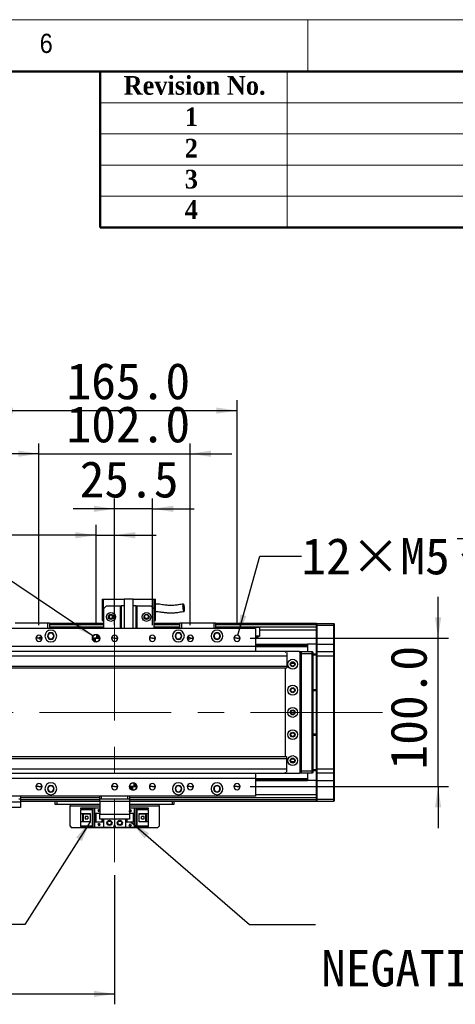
# Model space of a CAD drawing. Header units: millimetres. Extents: x 35 to 2924, y 35 to 2044.
# Tile 7 of 8: x 1976 to 2269, y 1380 to 2044. Entities that reach past the tile are written whole.
import ezdxf

# ---------------------------------------------------------------- set-up
doc = ezdxf.new("R2010")
doc.units = ezdxf.units.MM
doc.header["$LTSCALE"] = 7
doc.linetypes.add('CENTERX2', pattern=[20.32, 12.7, -2.54, 2.54, -2.54])
doc.layers.add('DIMNS', color=7, linetype='Continuous')
doc.styles.add('SLDTEXTSTYLE1', font='txt')
doc.styles.add('SLDTEXTSTYLE10', font='txt')
doc.styles.add('SLDTEXTSTYLE3', font='Gothic.ttf', dxfattribs={"width": 0.913})
doc.styles.add('SLDTEXTSTYLE4', font='timesbd.ttf', dxfattribs={"width": 0.933})
doc.styles.add('SLDTEXTSTYLE9', font='txt', dxfattribs={"bigfont": 'bigfont'})
doc.dimstyles.new('SLDDIMSTYLE0', dxfattribs={"dimtxt": 24.5, "dimasz": 14, "dimexe": 0, "dimexo": 0.0625, "dimgap": 6.125, "dimtad": 2, "dimdec": 1, "dimrnd": 1e-09, "dimzin": 4, "dimdsep": 46, "dimtxsty": 'SLDTEXTSTYLE1', "dimsah": 1, "dimcen": 0.09, "dimadec": 0, "dimazin": 1, "dimtfac": 1, "dimtdec": 1, "dimtofl": 0, "dimtmove": 0, "dimatfit": 3, "dimfxl": 0, "dimfrac": 2, "dimtolj": 1, "dimtzin": 12, "dimarcsym": 0})
doc.dimstyles.new('SLDDIMSTYLE1', dxfattribs={"dimtxt": 24.5, "dimasz": 14, "dimexe": 0, "dimexo": 0.0625, "dimgap": 6.125, "dimtad": 2, "dimdec": 1, "dimrnd": 1e-09, "dimzin": 4, "dimdsep": 46, "dimtxsty": 'SLDTEXTSTYLE1', "dimsah": 1, "dimcen": 0.09, "dimadec": 0, "dimazin": 1, "dimtfac": 1, "dimtdec": 1, "dimtmove": 0, "dimatfit": 0, "dimfxl": 0, "dimfrac": 2, "dimtolj": 1, "dimtzin": 12, "dimarcsym": 0})
doc.dimstyles.new('SLDDIMSTYLE2', dxfattribs={"dimtxt": 0.18, "dimasz": 14, "dimexe": 0, "dimexo": 0.0625, "dimgap": 0, "dimtad": 0, "dimtih": 1, "dimtoh": 1, "dimdec": 0, "dimrnd": 1e-09, "dimzin": 0, "dimdsep": 46, "dimtxsty": 'Standard', "dimsah": 1, "dimcen": 0.09, "dimadec": 0, "dimazin": 0, "dimtfac": 14, "dimtdec": 0, "dimtofl": 0, "dimtmove": 0, "dimatfit": 3, "dimfxl": 0, "dimfrac": 2, "dimtolj": 1, "dimtzin": 0, "dimarcsym": 0})
doc.dimstyles.new('SLDDIMSTYLE3', dxfattribs={"dimtxt": 24.5, "dimasz": 14, "dimexe": 0, "dimexo": 0.0625, "dimgap": 6.125, "dimtad": 2, "dimdec": 1, "dimrnd": 1e-09, "dimzin": 12, "dimdsep": 46, "dimtxsty": 'SLDTEXTSTYLE1', "dimsah": 1, "dimcen": 0.09, "dimadec": 0, "dimazin": 3, "dimtfac": 1, "dimtdec": 1, "dimtmove": 0, "dimatfit": 0, "dimfxl": 0, "dimfrac": 2, "dimtolj": 1, "dimtzin": 12, "dimarcsym": 0})
doc.dimstyles.new('SLDDIMSTYLE7', dxfattribs={"dimtxt": 24.5, "dimasz": 14, "dimexe": 0, "dimexo": 0.0625, "dimgap": 6.125, "dimtad": 0, "dimtih": 1, "dimtoh": 1, "dimdec": 1, "dimrnd": 1e-09, "dimzin": 4, "dimdsep": 46, "dimtxsty": 'SLDTEXTSTYLE1', "dimsah": 1, "dimcen": 0, "dimadec": 0, "dimazin": 1, "dimtfac": 1, "dimtdec": 1, "dimtofl": 0, "dimtmove": 0, "dimatfit": 3, "dimfxl": 0, "dimfrac": 2, "dimtolj": 1, "dimtzin": 12, "dimarcsym": 0})
doc.dimstyles.new('SLDDIMSTYLE8', dxfattribs={"dimtxt": 24.5, "dimasz": 14, "dimexe": 0, "dimexo": 0.0625, "dimgap": 6.125, "dimtad": 0, "dimtih": 1, "dimtoh": 1, "dimdec": 1, "dimrnd": 1e-09, "dimzin": 12, "dimdsep": 46, "dimtxsty": 'SLDTEXTSTYLE1', "dimsah": 1, "dimcen": 0, "dimadec": 0, "dimazin": 3, "dimtfac": 1, "dimtdec": 1, "dimtofl": 0, "dimtmove": 0, "dimatfit": 3, "dimfxl": 0, "dimfrac": 2, "dimtolj": 1, "dimtzin": 12, "dimarcsym": 0})

# ---------------------------------------------------------------- blocks, each defined once
blk = doc.blocks.new('_D_20')
at = {"layer": 'DIMNS'}
for p, q in [((1988.69, 1635.87), (1988.69, 1758.38)), ((2090.69, 1635.87), (2090.69, 1758.38)), ((1988.69, 1751.38), (1960.69, 1751.38)), ((1988.69, 1751.38), (2090.69, 1751.38)), ((2090.69, 1751.38), (2118.69, 1751.38))]:
    blk.add_line(p, q, dxfattribs=at)
for points in [[(1988.69, 1751.38), (1974.69, 1753.48), (1974.69, 1749.28)], [(2090.69, 1751.38), (2104.69, 1749.28), (2104.69, 1753.48)]]:
    blk.add_solid(points, dxfattribs=at)
at = {"layer": 'DIMNS', "insert": (2007.27, 1783.53), "char_height": 24.5, "attachment_point": 1, "style": 'SLDTEXTSTYLE1'}
blk.add_mtext('102.0', dxfattribs=at)
blk = doc.blocks.new('_D_21')
at = {"layer": 'DIMNS'}
for p, q in [((1957.19, 1635.87), (1957.19, 1787.46)), ((2122.19, 1635.87), (2122.19, 1787.46)), ((1957.19, 1780.46), (2122.19, 1780.46))]:
    blk.add_line(p, q, dxfattribs=at)
for points in [[(1957.19, 1780.46), (1971.19, 1778.36), (1971.19, 1782.56)], [(2122.19, 1780.46), (2108.19, 1782.56), (2108.19, 1778.36)]]:
    blk.add_solid(points, dxfattribs=at)
at = {"layer": 'DIMNS', "insert": (2007.27, 1812.6), "char_height": 24.5, "attachment_point": 1, "style": 'SLDTEXTSTYLE1'}
blk.add_mtext('165.0', dxfattribs=at)
blk = doc.blocks.new('_D_22')
at = {"layer": 'DIMNS'}
for p, q in [((2039.69, 1635.87), (2039.69, 1721.22)), ((2065.19, 1635.87), (2065.19, 1721.22)), ((2039.69, 1714.22), (2011.69, 1714.22)), ((2065.19, 1714.22), (2039.69, 1714.22)), ((2065.19, 1714.22), (2093.19, 1714.22))]:
    blk.add_line(p, q, dxfattribs=at)
for points in [[(2039.69, 1714.22), (2025.69, 1716.32), (2025.69, 1712.12)], [(2065.19, 1714.22), (2079.19, 1712.12), (2079.19, 1716.32)]]:
    blk.add_solid(points, dxfattribs=at)
at = {"layer": 'DIMNS', "insert": (2016.12, 1746.37), "char_height": 24.5, "attachment_point": 1, "style": 'SLDTEXTSTYLE1'}
blk.add_mtext('25.5', dxfattribs=at)
blk = doc.blocks.new('_D_23')
at = {"layer": 'DIMNS'}
for p, q in [((2257.69, 1626.98), (2257.69, 1654.98)), ((2131.08, 1626.98), (2264.69, 1626.98)), ((2257.69, 1526.98), (2257.69, 1626.98)), ((2131.08, 1526.98), (2264.69, 1526.98)), ((2257.69, 1526.98), (2257.69, 1498.98))]:
    blk.add_line(p, q, dxfattribs=at)
for points in [[(2257.69, 1626.98), (2259.79, 1640.98), (2255.59, 1640.98)], [(2257.69, 1526.98), (2255.59, 1512.98), (2259.79, 1512.98)]]:
    blk.add_solid(points, dxfattribs=at)
at = {"layer": 'DIMNS', "insert": (2225.54, 1538.47), "char_height": 24.5, "attachment_point": 1, "rotation": 90, "style": 'SLDTEXTSTYLE1'}
blk.add_mtext('100.0', dxfattribs=at)
blk = doc.blocks.new('SW_SYMBOL_HOLE_DEPTH')
at = {"layer": 'DIMNS', "color": 0}
for p, q in [((0, 6125), (5600, 6125)), ((2800, 6125), (2800, 525)), ((700, 3885), (2800, 525)), ((4900, 3885), (2800, 525))]:
    blk.add_line(p, q, dxfattribs=at)
blk = doc.blocks.new('_D_24')
at = {"layer": 'DIMNS'}
for p, q in [((1935.35, 1688.84), (1907.35, 1688.84)), ((2025.12, 1628.38), (1935.35, 1688.84))]:
    blk.add_line(p, q, dxfattribs=at)
blk.add_solid([(2025.12, 1628.38), (2014.68, 1637.94), (2012.33, 1634.46)], dxfattribs=at)
at = {"layer": 'DIMNS', "xscale": 0.004592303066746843, "yscale": 0.004592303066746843, "zscale": 0.004592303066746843}
blk.add_blockref('SW_SYMBOL_HOLE_DEPTH', (1828.81, 1672.52), dxfattribs=at)
at = {"layer": 'DIMNS', "char_height": 24.5, "attachment_point": 1, "style": 'SLDTEXTSTYLE1'}
for s, insert in [('2×', (1667.17, 1701.08)), ('%%c', (1707.25, 1700.84)), ('5.0', (1745.1, 1701.08)), ('H7', (1787.77, 1701.08)), ('7.0', (1864.67, 1701.08))]:
    blk.add_mtext(s, dxfattribs=dict(at, insert=insert))
blk = doc.blocks.new('_D_25')
at = {"layer": 'DIMNS'}
for p, q in [((2122.75, 1629.01), (2137.59, 1682.21)), ((2137.59, 1682.21), (2165.59, 1682.21))]:
    blk.add_line(p, q, dxfattribs=at)
blk.add_solid([(2122.75, 1629.01), (2128.54, 1641.93), (2124.49, 1643.06)], dxfattribs=at)
at = {"layer": 'DIMNS', "xscale": 0.004592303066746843, "yscale": 0.004592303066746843, "zscale": 0.004592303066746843}
blk.add_blockref('SW_SYMBOL_HOLE_DEPTH', (2270.57, 1665.99), dxfattribs=at)
at = {"layer": 'DIMNS', "char_height": 24.5, "attachment_point": 1, "style": 'SLDTEXTSTYLE1'}
for s, insert in [('12×M5', (2165.59, 1694.55)), ('10.0', (2306.43, 1694.55))]:
    blk.add_mtext(s, dxfattribs=dict(at, insert=insert))
blk = doc.blocks.new('_D_30')
at = {"layer": 'DIMNS'}
for p, q in [((2027.19, 1635.87), (2027.19, 1703.41)), ((2039.69, 1635.87), (2039.69, 1703.41)), ((2027.19, 1696.41), (1890.76, 1696.41)), ((2027.19, 1696.41), (2039.69, 1696.41)), ((2039.69, 1696.41), (2067.69, 1696.41))]:
    blk.add_line(p, q, dxfattribs=at)
for points in [[(2027.19, 1696.41), (2013.19, 1698.51), (2013.19, 1694.31)], [(2039.69, 1696.41), (2053.69, 1694.31), (2053.69, 1698.51)]]:
    blk.add_solid(points, dxfattribs=at)
at = {"layer": 'DIMNS', "insert": (1890.76, 1728.56), "char_height": 24.5, "attachment_point": 1, "style": 'SLDTEXTSTYLE1'}
blk.add_mtext('12.5', dxfattribs=at)
blk = doc.blocks.new('_D_34')
at = {"layer": 'DIMNS'}
for p, q in [((539.69, 1467.14), (539.69, 1380.18)), ((2039.69, 1467.14), (2039.69, 1380.18)), ((539.69, 1387.18), (2039.69, 1387.18))]:
    blk.add_line(p, q, dxfattribs=at)
for points in [[(539.69, 1387.18), (553.69, 1385.08), (553.69, 1389.28)], [(2039.69, 1387.18), (2025.69, 1389.28), (2025.69, 1385.08)]]:
    blk.add_solid(points, dxfattribs=at)
at = {"layer": 'DIMNS', "insert": (1247.02, 1419.33), "char_height": 24.5, "attachment_point": 1, "style": 'SLDTEXTSTYLE1'}
blk.add_mtext('1500.0', dxfattribs=at)
blk = doc.blocks.new('SW_NOTE_7')
at = {"layer": 'DIMNS', "color": 0, "char_height": 24.5, "attachment_point": 1}
for s, insert, style in [('{\\fMicrosoft YaHei|b0|i0|c134|p34;    光电负限位}', (69.91, 14.25), 'SLDTEXTSTYLE9'), ('NEGATIVE LIMIT SWITCH', (3.87, -17.25), 'SLDTEXTSTYLE10')]:
    blk.add_mtext(s, dxfattribs=dict(at, insert=insert, style=style))
blk = doc.blocks.new('SW_DOWELSYMBOL_3')
at = {"linetype": 'Continuous', "lineweight": 18}
h = blk.add_hatch(color=0, dxfattribs=at)
edge = h.paths.add_edge_path(flags=0)
edge.add_arc((0, 0), 2.5, 180, 270)
edge.add_line((0, -2.5), (0, 0))
edge.add_line((0, 0), (-2.5, 0))
h = blk.add_hatch(color=0, dxfattribs=at)
edge = h.paths.add_edge_path(flags=0)
edge.add_arc((0, 0), 2.5, 0, 90)
edge.add_line((0, 2.5), (0, 0))
edge.add_line((0, 0), (2.5, 0))
at = {"layer": 'DIMNS', "color": 0}
blk.add_circle((0, 0), 2.5, dxfattribs=at)
blk = doc.blocks.new('SW_DOWELSYMBOL_4')
at = {"linetype": 'Continuous', "lineweight": 18}
h = blk.add_hatch(color=0, dxfattribs=at)
edge = h.paths.add_edge_path(flags=0)
edge.add_arc((0, 0), 2.5, 180, 270)
edge.add_line((0, -2.5), (0, 0))
edge.add_line((0, 0), (-2.5, 0))
h = blk.add_hatch(color=0, dxfattribs=at)
edge = h.paths.add_edge_path(flags=0)
edge.add_arc((0, 0), 2.5, 0, 90)
edge.add_line((0, 2.5), (0, 0))
edge.add_line((0, 0), (2.5, 0))
at = {"layer": 'DIMNS', "color": 0}
blk.add_circle((0, 0), 2.5, dxfattribs=at)

msp = doc.modelspace()

# ---------------------------------------------------------------- linework, layer by layer
at = {"color": 7, "linetype": 'Continuous', "lineweight": 18}
for p, q in [((2905, 2044), (35, 2044)), ((2170, 2044), (2170, 2009)), ((70, 2009), (2870, 2009)), ((2156, 2009), (2156, 1904)), ((2030, 1988), (2870, 1988)), ((2030, 1967), (2870, 1967)), ((2030, 1946), (2870, 1946)), ((2030, 1925), (2870, 1925))]:
    msp.add_line(p, q, dxfattribs=at)
at = {"color": 7, "linetype": 'Continuous', "lineweight": 50}
for p, q in [((2870, 2009), (70, 2009)), ((2030, 2009), (2030, 1904)), ((2870, 1904), (2030, 1904))]:
    msp.add_line(p, q, dxfattribs=at)
at = {"color": 7, "linetype": 'Continuous', "lineweight": 25}
for p, q in [((2031.19, 1653.28), (2032.19, 1653.28)), ((2031.19, 1653.28), (2031.19, 1638.88)), ((2032.19, 1646.88), (2032.19, 1653.28)), ((2032.19, 1653.28), (2046.19, 1653.28)), ((2046.19, 1653.48), (2046.19, 1633.48)), ((2046.19, 1653.48), (2052.19, 1653.48)), ((2052.19, 1633.48), (2052.19, 1653.48)), ((2052.19, 1653.28), (2066.19, 1653.28)), ((2066.19, 1653.28), (2067.19, 1653.28)), ((2066.19, 1653.28), (2066.19, 1646.88)), ((2067.19, 1638.88), (2067.19, 1653.28)), ((2034.19, 1648.88), (2032.19, 1646.88)), ((2032.19, 1646.88), (2032.19, 1633.48)), ((2034.19, 1648.88), (2043.69, 1648.88)), ((2043.69, 1633.48), (2043.69, 1648.88)), ((2043.69, 1648.88), (2044.19, 1648.88)), ((2044.19, 1648.88), (2044.19, 1633.48)), ((2046.19, 1648.88), (2044.19, 1648.88)), ((2054.19, 1648.88), (2052.19, 1648.88)), ((2054.19, 1633.48), (2054.19, 1648.88)), ((2054.19, 1648.88), (2054.69, 1648.88)), ((2054.69, 1648.88), (2064.19, 1648.88)), ((2054.69, 1648.88), (2054.69, 1633.48)), ((2066.19, 1646.88), (2064.19, 1648.88)), ((2066.19, 1646.88), (2066.19, 1633.48)), ((2134.69, 1633.48), (1944.69, 1633.48)), ((1994.69, 1637.18), (1972.69, 1637.18)), ((1972.81, 1637.48), (1994.57, 1637.48)), ((1994.69, 1637.18), (1994.57, 1637.48)), ((1994.57, 1637.48), (1995.39, 1637.48)), ((1994.69, 1633.48), (1994.69, 1637.18)), ((1995.69, 1637.18), (1994.69, 1637.18)), ((1995.39, 1637.48), (1995.69, 1637.18)), ((1995.69, 1637.18), (1995.69, 1633.48)), ((2032.19, 1636.98), (1995.69, 1636.98)), ((1995.69, 1636.78), (2032.19, 1636.78)), ((1995.69, 1636.58), (2032.19, 1636.58)), ((1995.69, 1636.48), (2032.19, 1636.48)), ((2032.19, 1634.49), (1995.69, 1634.49)), ((2031.19, 1638.88), (2032.19, 1638.88)), ((2066.19, 1638.88), (2067.19, 1638.88)), ((2083.69, 1636.98), (2066.19, 1636.98)), ((2066.19, 1636.78), (2083.69, 1636.78)), ((2066.19, 1636.58), (2083.69, 1636.58)), ((2066.19, 1636.48), (2083.69, 1636.48)), ((2083.69, 1634.49), (2066.19, 1634.49)), ((2083.69, 1637.18), (2083.99, 1637.48)), ((2083.69, 1633.48), (2083.69, 1637.18)), ((2084.69, 1637.18), (2083.69, 1637.18)), ((2083.99, 1637.48), (2084.81, 1637.48)), ((2084.69, 1637.18), (2084.81, 1637.48)), ((2084.69, 1637.18), (2084.69, 1633.48)), ((2106.69, 1637.18), (2084.69, 1637.18)), ((2084.81, 1637.48), (2106.57, 1637.48)), ((2106.69, 1637.18), (2106.57, 1637.48)), ((2106.57, 1637.48), (2107.39, 1637.48)), ((2106.69, 1633.48), (2106.69, 1637.18)), ((2107.69, 1637.18), (2106.69, 1637.18)), ((2107.39, 1637.48), (2107.69, 1637.18)), ((2107.69, 1637.18), (2107.69, 1633.48)), ((2175.69, 1636.98), (2107.69, 1636.98)), ((2107.69, 1636.78), (2114.69, 1636.78)), ((2107.69, 1636.58), (2114.69, 1636.58)), ((2107.69, 1636.48), (2175.69, 1636.48)), ((2175.69, 1634.49), (2107.69, 1634.49)), ((2114.69, 1636.78), (2114.69, 1636.58)), ((2114.69, 1636.48), (2114.69, 1636.58)), ((2134.69, 1633.48), (2134.69, 1621.48)), ((2175.69, 1636.68), (2175.99, 1636.98)), ((2175.69, 1636.98), (2175.69, 1636.68)), ((2175.69, 1635.48), (2175.69, 1636.68)), ((2175.69, 1635.48), (2175.99, 1635.48)), ((2175.69, 1622.98), (2175.69, 1635.48)), ((2175.99, 1636.98), (2175.99, 1635.48)), ((2175.99, 1636.98), (2187.39, 1636.98)), ((2175.99, 1635.48), (2175.99, 1622.98)), ((2187.39, 1635.48), (2175.99, 1635.48)), ((2187.39, 1635.48), (2187.39, 1636.98)), ((2187.39, 1636.98), (2187.69, 1636.68)), ((2187.39, 1622.98), (2187.39, 1635.48)), ((2187.39, 1635.48), (2187.69, 1635.48)), ((2187.69, 1636.68), (2187.69, 1635.48)), ((2187.69, 1635.48), (2187.69, 1622.98)), ((1988.69, 1626.98), (1986.59, 1626.98)), ((1988.69, 1626.98), (1988.82, 1626.98)), ((1990.03, 1626.98), (1990.79, 1626.98)), ((2027.19, 1626.98), (2024.69, 1626.98)), ((2027.19, 1626.98), (2029.69, 1626.98)), ((2039.69, 1626.98), (2037.59, 1626.98)), ((2039.69, 1626.98), (2041.79, 1626.98)), ((2065.19, 1626.98), (2063.09, 1626.98)), ((2065.19, 1626.98), (2067.29, 1626.98)), ((2089.35, 1626.98), (2088.59, 1626.98)), ((2090.69, 1626.98), (2090.56, 1626.98)), ((2090.69, 1626.98), (2092.79, 1626.98)), ((2122.19, 1626.98), (2120.09, 1626.98)), ((2122.19, 1626.98), (2124.29, 1626.98)), ((2137.33, 1628.38), (2134.69, 1628.38)), ((2175.69, 1632.49), (2137.33, 1632.49)), ((2137.33, 1632.49), (2137.33, 1628.38)), ((2134.69, 1621.48), (1944.69, 1621.48)), ((2134.69, 1622.99), (2169.69, 1622.99)), ((2134.69, 1622.7), (2169.69, 1622.7)), ((2134.69, 1621.8), (2169.69, 1621.8)), ((2134.69, 1621.5), (2169.69, 1621.5)), ((2134.69, 1621.48), (2134.69, 1617.98)), ((2169.69, 1622.99), (2169.69, 1622.7)), ((2175.69, 1622.99), (2169.69, 1622.99)), ((2169.69, 1622.7), (2169.69, 1621.8)), ((2169.69, 1621.8), (2169.69, 1621.5)), ((2169.69, 1621.5), (2169.69, 1617.98)), ((2175.69, 1622.98), (2175.99, 1622.98)), ((2175.69, 1617.68), (2175.69, 1622.98)), ((2175.99, 1622.98), (2175.99, 1617.98)), ((2175.99, 1622.98), (2187.39, 1622.98)), ((2187.39, 1617.98), (2187.39, 1622.98)), ((2187.39, 1622.98), (2187.69, 1622.98)), ((2187.69, 1622.98), (2187.69, 1617.68)), ((2155.19, 1617.98), (424.69, 1617.98)), ((2155.69, 1614.98), (424.69, 1614.98)), ((2155.19, 1617.98), (2154.69, 1617.48)), ((2154.69, 1617.48), (2154.69, 1617.35)), ((2164.19, 1617.98), (2155.19, 1617.98)), ((2155.69, 1617.35), (2155.69, 1614.98)), ((2155.69, 1614.98), (2155.69, 1607.98)), ((2164.69, 1617.48), (2164.19, 1617.98)), ((2164.19, 1617.98), (2165.69, 1617.98)), ((2165.69, 1617.68), (2164.49, 1617.68)), ((2164.69, 1536.48), (2164.69, 1617.48)), ((2165.19, 1615.98), (2164.69, 1615.98)), ((2165.19, 1537.98), (2165.19, 1615.98)), ((2165.69, 1617.98), (2172.89, 1617.98)), ((2165.69, 1616.48), (2165.69, 1617.98)), ((2172.89, 1616.48), (2165.69, 1616.48)), ((2165.69, 1537.48), (2165.69, 1616.48)), ((2172.89, 1616.48), (2172.89, 1617.98)), ((2173.19, 1617.68), (2172.89, 1617.98)), ((2172.89, 1537.48), (2172.89, 1616.48)), ((2173.19, 1616.48), (2172.89, 1616.48)), ((2173.19, 1617.68), (2173.19, 1616.48)), ((2173.19, 1616.48), (2173.19, 1537.48)), ((2173.19, 1616.48), (2175.69, 1616.48)), ((2175.69, 1615.48), (2173.19, 1615.48)), ((2175.99, 1617.98), (2175.69, 1617.68)), ((2175.69, 1614.98), (2175.69, 1617.68)), ((2175.69, 1538.98), (2175.69, 1614.98)), ((2175.99, 1614.98), (2175.69, 1614.98)), ((2175.99, 1617.98), (2175.99, 1614.98)), ((2175.99, 1617.98), (2187.39, 1617.98)), ((2175.99, 1614.98), (2175.99, 1538.98)), ((2187.39, 1614.98), (2175.99, 1614.98)), ((2187.39, 1614.98), (2187.39, 1617.98)), ((2187.39, 1617.98), (2187.69, 1617.68)), ((2187.39, 1538.98), (2187.39, 1614.98)), ((2187.39, 1614.98), (2187.69, 1614.98)), ((2187.69, 1617.68), (2187.69, 1614.98)), ((2187.69, 1614.98), (2187.69, 1538.98)), ((2155.69, 1607.98), (424.69, 1607.98)), ((424.69, 1606.98), (2155.69, 1606.98)), ((2154.69, 1606.98), (2154.69, 1546.98)), ((2155.69, 1607.98), (2155.69, 1606.98)), ((2160.84, 1609.98), (2158.55, 1609.98)), ((2173.19, 1592.48), (2175.69, 1592.48)), ((2175.69, 1591.48), (2173.19, 1591.48)), ((2173.19, 1562.48), (2175.69, 1562.48)), ((2175.69, 1561.48), (2173.19, 1561.48)), ((2155.69, 1546.98), (424.69, 1546.98)), ((2155.69, 1545.98), (2155.69, 1546.98)), ((424.69, 1545.98), (2155.69, 1545.98)), ((2155.69, 1538.98), (2155.69, 1545.98)), ((2158.55, 1543.98), (2160.84, 1543.98)), ((424.69, 1538.98), (2155.69, 1538.98)), ((424.69, 1535.98), (2155.19, 1535.98)), ((2134.69, 1535.98), (2134.69, 1532.48)), ((2154.69, 1536.62), (2154.69, 1536.48)), ((2154.69, 1536.48), (2155.19, 1535.98)), ((2155.19, 1535.98), (2164.19, 1535.98)), ((2155.69, 1536.62), (2155.69, 1538.98)), ((2164.19, 1535.98), (2164.69, 1536.48)), ((2165.69, 1535.98), (2164.19, 1535.98)), ((2164.49, 1536.28), (2165.69, 1536.28)), ((2164.69, 1537.98), (2165.19, 1537.98)), ((2165.69, 1537.48), (2172.89, 1537.48)), ((2165.69, 1535.98), (2165.69, 1537.48)), ((2172.89, 1535.98), (2165.69, 1535.98)), ((2169.69, 1535.98), (2169.69, 1532.46)), ((2172.89, 1535.98), (2172.89, 1537.48)), ((2173.19, 1537.48), (2172.89, 1537.48)), ((2173.19, 1536.28), (2172.89, 1535.98)), ((2173.19, 1538.48), (2175.69, 1538.48)), ((2173.19, 1537.48), (2173.19, 1536.28)), ((2175.69, 1537.48), (2173.19, 1537.48)), ((2175.69, 1536.28), (2175.69, 1538.98)), ((2175.99, 1538.98), (2175.69, 1538.98)), ((2175.99, 1535.98), (2175.69, 1536.28)), ((2175.69, 1530.98), (2175.69, 1536.28)), ((2175.99, 1538.98), (2175.99, 1535.98)), ((2175.99, 1538.98), (2187.39, 1538.98)), ((2187.39, 1535.98), (2175.99, 1535.98)), ((2175.99, 1535.98), (2175.99, 1530.98)), ((2187.39, 1535.98), (2187.39, 1538.98)), ((2187.39, 1538.98), (2187.69, 1538.98)), ((2187.39, 1535.98), (2187.69, 1536.28)), ((2187.39, 1530.98), (2187.39, 1535.98)), ((2187.69, 1538.98), (2187.69, 1536.28)), ((2187.69, 1536.28), (2187.69, 1530.98)), ((2134.69, 1532.48), (1944.69, 1532.48)), ((1988.69, 1526.98), (1986.59, 1526.98)), ((1988.69, 1526.98), (1990.79, 1526.98)), ((2039.69, 1526.98), (2037.59, 1526.98)), ((2039.69, 1526.98), (2041.79, 1526.98)), ((2052.19, 1526.98), (2049.69, 1526.98)), ((2052.19, 1526.98), (2054.69, 1526.98)), ((2065.19, 1526.98), (2063.09, 1526.98)), ((2065.19, 1526.98), (2067.29, 1526.98)), ((2090.69, 1526.98), (2088.59, 1526.98)), ((2090.69, 1526.98), (2092.79, 1526.98)), ((2122.19, 1526.98), (2120.09, 1526.98)), ((2122.19, 1526.98), (2124.29, 1526.98)), ((2134.69, 1532.48), (2134.69, 1520.48)), ((2134.69, 1532.46), (2169.69, 1532.46)), ((2134.69, 1532.17), (2169.69, 1532.17)), ((2134.69, 1531.27), (2169.69, 1531.27)), ((2134.69, 1530.98), (2169.69, 1530.98)), ((2169.69, 1532.46), (2169.69, 1532.17)), ((2169.69, 1532.17), (2169.69, 1531.27)), ((2169.69, 1531.27), (2169.69, 1530.98)), ((2175.69, 1530.98), (2169.69, 1530.98)), ((2175.99, 1530.98), (2175.69, 1530.98)), ((2175.69, 1518.48), (2175.69, 1530.98)), ((2175.99, 1530.98), (2187.39, 1530.98)), ((2175.99, 1530.98), (2175.99, 1518.48)), ((2187.69, 1530.98), (2187.39, 1530.98)), ((2187.39, 1518.48), (2187.39, 1530.98)), ((2187.69, 1530.98), (2187.69, 1518.48)), ((2134.69, 1520.48), (1944.69, 1520.48)), ((1976.19, 1520.48), (1976.19, 1518.48)), ((2029.69, 1518.48), (2029.69, 1520.48)), ((2030.69, 1520.48), (2030.69, 1518.48)), ((2048.69, 1518.48), (2048.69, 1520.48)), ((2049.69, 1520.48), (2049.69, 1518.48)), ((1941.19, 1516.65), (1976.19, 1516.65)), ((1976.19, 1518.48), (1975.19, 1518.48)), ((2029.69, 1519.48), (1976.19, 1519.48)), ((1976.19, 1518.48), (1976.19, 1516.65)), ((2029.69, 1516.98), (1976.19, 1516.98)), ((1976.19, 1516.65), (1976.19, 1512.98)), ((1999.69, 1514.98), (1999.69, 1516.98)), ((2000.69, 1514.98), (1999.69, 1514.98)), ((2000.69, 1516.98), (2000.69, 1514.98)), ((2029.69, 1514.98), (2000.69, 1514.98)), ((2009.69, 1514.98), (2009.69, 1513.98)), ((2009.69, 1500.18), (2009.69, 1513.98)), ((2030.69, 1518.48), (2029.69, 1518.48)), ((2029.69, 1516.98), (2029.69, 1518.48)), ((2049.69, 1516.98), (2029.69, 1516.98)), ((2029.69, 1516.98), (2029.69, 1508.48)), ((2048.69, 1518.48), (2030.69, 1518.48)), ((2049.69, 1518.48), (2048.69, 1518.48)), ((2175.69, 1519.48), (2049.69, 1519.48)), ((2049.69, 1518.48), (2049.69, 1516.98)), ((2049.69, 1516.98), (2049.69, 1508.48)), ((2175.69, 1516.98), (2049.69, 1516.98)), ((2078.69, 1514.98), (2049.69, 1514.98)), ((2069.69, 1513.98), (2069.69, 1514.98)), ((2069.69, 1513.98), (2069.69, 1500.18)), ((2078.69, 1514.98), (2078.69, 1516.98)), ((2079.69, 1514.98), (2078.69, 1514.98)), ((2079.69, 1516.98), (2079.69, 1514.98)), ((2175.99, 1518.48), (2175.69, 1518.48)), ((2175.69, 1517.28), (2175.69, 1518.48)), ((2175.99, 1516.98), (2175.69, 1517.28)), ((2175.69, 1517.28), (2175.69, 1516.98)), ((2175.99, 1518.48), (2175.99, 1516.98)), ((2175.99, 1518.48), (2187.39, 1518.48)), ((2187.39, 1516.98), (2175.99, 1516.98)), ((2187.39, 1516.98), (2187.39, 1518.48)), ((2187.69, 1518.48), (2187.39, 1518.48)), ((2187.69, 1517.28), (2187.39, 1516.98)), ((2187.69, 1518.48), (2187.69, 1517.28)), ((1976.19, 1512.98), (1941.19, 1512.98)), ((2016.99, 1511.88), (2016.99, 1512.68)), ((2016.99, 1512.68), (2026.19, 1512.68)), ((2025.29, 1511.88), (2016.99, 1511.88)), ((2016.99, 1511.88), (2016.99, 1511.38)), ((2024.79, 1511.38), (2016.99, 1511.38)), ((2016.99, 1508.78), (2016.99, 1511.38)), ((2016.99, 1508.78), (2023.19, 1508.78)), ((2016.99, 1503.18), (2016.99, 1508.78)), ((2018.29, 1503.18), (2018.29, 1508.78)), ((2018.79, 1508.43), (2018.79, 1508.78)), ((2023.19, 1508.43), (2018.79, 1508.43)), ((2018.79, 1503.53), (2018.79, 1508.43)), ((2023.19, 1508.78), (2023.19, 1503.18)), ((2024.79, 1511.38), (2025.29, 1511.88)), ((2024.79, 1500.58), (2024.79, 1511.38)), ((2025.29, 1500.08), (2025.29, 1511.88)), ((2026.19, 1512.68), (2026.19, 1508.98)), ((2026.19, 1512.68), (2029.69, 1512.68)), ((2026.19, 1508.98), (2029.69, 1508.98)), ((2026.19, 1508.98), (2026.19, 1502.98)), ((2026.69, 1508.98), (2026.69, 1502.98)), ((2026.99, 1508.98), (2026.99, 1502.98)), ((2028.59, 1511.18), (2028.79, 1511.18)), ((2029.19, 1509.98), (2028.59, 1511.18)), ((2028.79, 1511.58), (2029.59, 1511.58)), ((2028.79, 1511.18), (2028.79, 1511.58)), ((2029.69, 1510.98), (2029.19, 1509.98)), ((2029.59, 1511.58), (2029.59, 1511.18)), ((2029.59, 1511.18), (2029.69, 1511.18)), ((2029.69, 1508.48), (2049.69, 1508.48)), ((2029.69, 1504.98), (2029.69, 1508.48)), ((2049.69, 1512.68), (2053.19, 1512.68)), ((2049.69, 1510.58), (2050.19, 1511.58)), ((2049.79, 1510.38), (2049.69, 1510.38)), ((2049.69, 1508.98), (2053.19, 1508.98)), ((2049.69, 1508.48), (2049.69, 1504.98)), ((2049.79, 1509.98), (2049.79, 1510.38)), ((2050.59, 1509.98), (2049.79, 1509.98)), ((2050.19, 1511.58), (2050.79, 1510.38)), ((2050.59, 1510.38), (2050.59, 1509.98)), ((2050.79, 1510.38), (2050.59, 1510.38)), ((2052.39, 1502.98), (2052.39, 1508.98)), ((2052.69, 1502.98), (2052.69, 1508.98)), ((2053.19, 1508.98), (2053.19, 1512.68)), ((2053.19, 1512.68), (2062.39, 1512.68)), ((2053.19, 1502.98), (2053.19, 1508.98)), ((2062.39, 1511.88), (2054.09, 1511.88)), ((2054.09, 1511.88), (2054.59, 1511.38)), ((2054.09, 1511.88), (2054.09, 1500.08)), ((2054.59, 1511.38), (2054.59, 1500.58)), ((2062.39, 1511.38), (2054.59, 1511.38)), ((2056.19, 1508.78), (2062.39, 1508.78)), ((2056.19, 1503.18), (2056.19, 1508.78)), ((2060.59, 1508.43), (2056.19, 1508.43)), ((2060.59, 1508.78), (2060.59, 1508.43)), ((2060.59, 1508.43), (2060.59, 1503.53)), ((2061.09, 1508.78), (2061.09, 1503.18)), ((2062.39, 1512.68), (2062.39, 1511.88)), ((2062.39, 1511.38), (2062.39, 1511.88)), ((2062.39, 1511.38), (2062.39, 1508.78)), ((2062.39, 1508.78), (2062.39, 1503.18)), ((2023.19, 1503.18), (2016.99, 1503.18)), ((2016.99, 1500.58), (2016.99, 1503.18)), ((2016.99, 1500.58), (2024.79, 1500.58)), ((2016.99, 1500.58), (2016.99, 1500.08)), ((2018.79, 1503.18), (2018.79, 1503.53)), ((2018.79, 1503.53), (2023.19, 1503.53)), ((2019.75, 1506.78), (2019.75, 1505.18)), ((2021.59, 1506.78), (2019.75, 1506.78)), ((2019.75, 1505.18), (2021.59, 1505.18)), ((2021.59, 1506.78), (2021.59, 1505.18)), ((2025.29, 1500.08), (2024.79, 1500.58)), ((2032.19, 1502.98), (2026.19, 1502.98)), ((2026.19, 1502.98), (2026.19, 1499.28)), ((2028.59, 1501.58), (2028.79, 1501.58)), ((2029.19, 1500.38), (2028.59, 1501.58)), ((2028.79, 1501.98), (2029.59, 1501.98)), ((2028.79, 1501.58), (2028.79, 1501.98)), ((2029.79, 1501.58), (2029.19, 1500.38)), ((2029.59, 1501.98), (2029.59, 1501.58)), ((2029.59, 1501.58), (2029.79, 1501.58)), ((2049.69, 1504.98), (2029.69, 1504.98)), ((2031.39, 1502.98), (2031.39, 1504.98)), ((2031.69, 1502.98), (2031.69, 1504.98)), ((2032.19, 1504.98), (2032.19, 1502.98)), ((2032.19, 1502.98), (2032.19, 1499.28)), ((2039.69, 1504.98), (2039.69, 1501.28)), ((2047.19, 1502.98), (2047.19, 1504.98)), ((2047.19, 1499.28), (2047.19, 1502.98)), ((2053.19, 1502.98), (2047.19, 1502.98)), ((2047.69, 1504.98), (2047.69, 1502.98)), ((2047.99, 1504.98), (2047.99, 1502.98)), ((2049.59, 1500.78), (2050.19, 1501.98)), ((2049.79, 1500.78), (2049.59, 1500.78)), ((2049.79, 1500.38), (2049.79, 1500.78)), ((2050.59, 1500.38), (2049.79, 1500.38)), ((2050.19, 1501.98), (2050.79, 1500.78)), ((2050.59, 1500.78), (2050.59, 1500.38)), ((2050.79, 1500.78), (2050.59, 1500.78)), ((2053.19, 1499.28), (2053.19, 1502.98)), ((2054.59, 1500.58), (2054.09, 1500.08)), ((2054.59, 1500.58), (2062.39, 1500.58)), ((2056.19, 1503.53), (2060.59, 1503.53)), ((2062.39, 1503.18), (2056.19, 1503.18)), ((2059.63, 1506.78), (2057.79, 1506.78)), ((2057.79, 1505.18), (2057.79, 1506.78)), ((2057.79, 1505.18), (2059.63, 1505.18)), ((2059.63, 1505.18), (2059.63, 1506.78)), ((2060.59, 1503.53), (2060.59, 1503.18)), ((2062.39, 1503.18), (2062.39, 1500.58)), ((2062.39, 1500.08), (2062.39, 1500.58)), ((2009.69, 1500.18), (2010.69, 1499.18)), ((2068.69, 1499.18), (2010.69, 1499.18)), ((2016.99, 1500.08), (2025.29, 1500.08)), ((2016.99, 1499.28), (2016.99, 1500.08)), ((2026.19, 1499.28), (2016.99, 1499.28)), ((2032.19, 1499.28), (2026.19, 1499.28)), ((2037.69, 1499.28), (2032.19, 1499.28)), ((2047.19, 1499.28), (2041.69, 1499.28)), ((2053.19, 1499.28), (2047.19, 1499.28)), ((2062.39, 1499.28), (2053.19, 1499.28)), ((2054.09, 1500.08), (2062.39, 1500.08)), ((2062.39, 1500.08), (2062.39, 1499.28)), ((2068.69, 1499.18), (2069.69, 1500.18))]:
    msp.add_line(p, q, dxfattribs=at)
at = {"color": 8, "linetype": 'Continuous', "lineweight": 25}
for p, q in [((2032.19, 1635.98), (1995.69, 1635.98)), ((2083.69, 1635.98), (2066.19, 1635.98)), ((2175.69, 1635.98), (2107.69, 1635.98)), ((2175.69, 1521.48), (2134.69, 1521.48)), ((2029.69, 1517.98), (1976.19, 1517.98)), ((2009.69, 1513.98), (2029.69, 1513.98)), ((2175.69, 1517.98), (2049.69, 1517.98)), ((2049.69, 1513.98), (2069.69, 1513.98))]:
    msp.add_line(p, q, dxfattribs=at)
at = {"color": 7, "linetype": 'Continuous', "lineweight": 25, "flags": 128}
msp.add_lwpolyline([(2134.05, 1633.48), (2134.06, 1633.74), (2134.16, 1634.09), (2134.39, 1634.33), (2134.71, 1634.43), (2135.14, 1634.47), (2135.66, 1634.48), (2136.2, 1634.48), (2136.69, 1634.43), (2137.04, 1634.3), (2137.24, 1634.07), (2137.32, 1633.74), (2137.34, 1633.29), (2137.33, 1632.69), (2137.33, 1632.49), (2137.33, 1632.49)], dxfattribs=at)
at = {"color": 7, "linetype": 'Continuous', "lineweight": 25}
for centre, radius in [((2037.19, 1641.38), 3), ((2037.19, 1641.38), 1.7), ((2037.19, 1641.38), 1.6), ((2061.19, 1641.38), 3), ((2061.19, 1641.38), 1.7), ((2061.19, 1641.38), 1.6), ((2159.69, 1609.48), 3.36), ((2159.69, 1609.48), 1.7), ((2159.69, 1609.48), 1.25), ((2159.69, 1591.98), 3.36), ((2159.69, 1591.98), 1.7), ((2159.69, 1591.98), 1.25), ((2159.69, 1576.98), 3.36), ((2159.69, 1576.98), 1.7), ((2159.69, 1576.98), 1.25), ((2159.69, 1561.98), 3.36), ((2159.69, 1561.98), 1.7), ((2159.69, 1561.98), 1.25), ((2159.69, 1544.48), 3.36), ((2159.69, 1544.48), 1.7), ((2159.69, 1544.48), 1.25), ((2036.19, 1502.48), 1.75), ((2036.19, 1502.48), 1.25), ((2043.19, 1502.48), 1.75), ((2043.19, 1502.48), 1.25)]:
    msp.add_circle(centre, radius, dxfattribs=at)
for centre, radius, start, end in [((1988.69, 1626.98), 2.1, 0, 180), ((1988.69, 1626.98), 2.1, 180, 0), ((1996.69, 1628.48), 4, 0, 180), ((1996.69, 1628.48), 4, 180, 0), ((1996.69, 1628.48), 2.25, 0, 180), ((1996.69, 1628.48), 2.25, 180, 0), ((1996.69, 1628.48), 2, 90, 270), ((1996.69, 1628.48), 2, 270, 90), ((2027.19, 1626.98), 2.5, 0, 180), ((2027.19, 1626.98), 2.5, 180, 0), ((2039.69, 1626.98), 2.1, 0, 180), ((2039.69, 1626.98), 2.1, 180, 0), ((2065.19, 1626.98), 2.1, 0, 180), ((2065.19, 1626.98), 2.1, 180, 0), ((2082.69, 1628.48), 4, 0, 180), ((2082.69, 1628.48), 4, 180, 0), ((2082.69, 1628.48), 2.25, 0, 180), ((2082.69, 1628.48), 2.25, 180, 0), ((2082.69, 1628.48), 2, 90, 270), ((2082.69, 1628.48), 2, 270, 90), ((2090.69, 1626.98), 2.1, 0, 180), ((2090.69, 1626.98), 2.1, 180, 0), ((2108.69, 1628.48), 4, 0, 180), ((2108.69, 1628.48), 4, 180, 0), ((2108.69, 1628.48), 2.25, 0, 180), ((2108.69, 1628.48), 2.25, 180, 0), ((2108.69, 1628.48), 2, 90, 270), ((2108.69, 1628.48), 2, 270, 90), ((2122.19, 1626.98), 2.1, 0, 180), ((2122.19, 1626.98), 2.1, 180, 0), ((1988.69, 1526.98), 2.1, 0, 180), ((1988.69, 1526.98), 2.1, 180, 0), ((1996.69, 1525.48), 4, 0, 180), ((1996.69, 1525.48), 2.25, 0, 180), ((1996.69, 1525.48), 2, 90, 270), ((1996.69, 1525.48), 2, 270, 90), ((2039.69, 1526.98), 2.1, 0, 180), ((2039.69, 1526.98), 2.1, 180, 0), ((2052.19, 1526.98), 2.5, 0, 180), ((2052.19, 1526.98), 2.5, 180, 0), ((2065.19, 1526.98), 2.1, 0, 180), ((2065.19, 1526.98), 2.1, 180, 0), ((2082.69, 1525.48), 4, 0, 180), ((2082.69, 1525.48), 2.25, 0, 180), ((2082.69, 1525.48), 2, 90, 270), ((2082.69, 1525.48), 2, 270, 90), ((2090.69, 1526.98), 2.1, 0, 180), ((2090.69, 1526.98), 2.1, 180, 0), ((2108.69, 1525.48), 4, 0, 180), ((2108.69, 1525.48), 2.25, 0, 180), ((2108.69, 1525.48), 2, 90, 270), ((2108.69, 1525.48), 2, 270, 90), ((2122.19, 1526.98), 2.1, 0, 180), ((2122.19, 1526.98), 2.1, 180, 0), ((1996.69, 1525.48), 4, 180, 0), ((1996.69, 1525.48), 2.25, 180, 0), ((2082.69, 1525.48), 4, 180, 0), ((2082.69, 1525.48), 2.25, 180, 0), ((2108.69, 1525.48), 4, 180, 0), ((2108.69, 1525.48), 2.25, 180, 0), ((2037.69, 1501.28), 2, 270, 0), ((2041.69, 1501.28), 2, 180, 270)]:
    msp.add_arc(centre, radius, start, end, dxfattribs=at)
for points, knots in [([(2085.93, 1650.04), (2084.89, 1649.87), (2083.07, 1649.58), (2080.69, 1649.21), (2078.88, 1649.07), (2077.29, 1649.04), (2075.52, 1649.12), (2073.67, 1649.34), (2071.77, 1649.63), (2070.25, 1649.85), (2068.83, 1649.98), (2067.89, 1650.04), (2067.33, 1650.01), (2067.19, 1650.01)], [0, 0, 0, 0, 0.172819, 0.301207, 0.394506, 0.462198, 0.550303, 0.670437, 0.754267, 0.853136, 0.912496, 0.977891, 1, 1, 1, 1]), ([(2085.55, 1648.87), (2085.58, 1649.12), (2085.63, 1649.62), (2085.81, 1650.03), (2086.03, 1650.07), (2086.26, 1649.79), (2086.48, 1649.28), (2086.67, 1648.58), (2086.81, 1647.78), (2086.88, 1646.94), (2086.89, 1646.16), (2086.81, 1645.54), (2086.67, 1645.15), (2086.47, 1645.06), (2086.27, 1645.16), (2086.08, 1645.51), (2085.91, 1646.04), (2085.76, 1646.77), (2085.65, 1647.52), (2085.58, 1648.06), (2085.55, 1648.32), (2085.54, 1648.41), (2085.54, 1648.43), (2085.54, 1648.5), (2085.54, 1648.66), (2085.55, 1648.79), (2085.55, 1648.87)], [0, 0, 0, 0, 0.0648174, 0.1297799, 0.1897326, 0.2426178, 0.2944131, 0.3462433, 0.3987237, 0.4521995, 0.5066014, 0.5614525, 0.6160513, 0.669772, 0.7270695, 0.7653771, 0.8036911, 0.8589086, 0.9142289, 0.9495549, 0.9640009, 0.9648509, 0.965759, 0.9687103, 0.9805279, 1, 1, 1, 1]), ([(2036.98, 1640.25), (2036.85, 1640.28), (2036.59, 1640.32), (2036.25, 1640.54), (2035.99, 1640.86), (2035.84, 1641.26), (2035.83, 1641.71), (2035.97, 1642.15), (2036.23, 1642.52), (2036.47, 1642.68), (2036.58, 1642.76)], [0, 0, 0, 0, 0.1153532, 0.2312489, 0.3517847, 0.4770081, 0.6065216, 0.7402372, 0.8783639, 1, 1, 1, 1]), ([(2037.19, 1640.23), (2037.19, 1640.23), (2037.31, 1640.24), (2037.55, 1640.27), (2037.87, 1640.43), (2038.12, 1640.68), (2038.29, 1640.99), (2038.36, 1641.34), (2038.32, 1641.69), (2038.17, 1642.02), (2037.94, 1642.28), (2037.64, 1642.46), (2037.29, 1642.55), (2036.94, 1642.53), (2036.61, 1642.4), (2036.33, 1642.18), (2036.13, 1641.88), (2036.03, 1641.54), (2036.04, 1641.19), (2036.15, 1640.85), (2036.36, 1640.57), (2036.64, 1640.35), (2036.87, 1640.29), (2036.98, 1640.25)], [0, 0, 0, 0, 0.0017237, 0.0516529, 0.1015601, 0.1514714, 0.2013849, 0.2513026, 0.3012168, 0.3511284, 0.4010393, 0.4509531, 0.5008829, 0.5507861, 0.6006977, 0.6506113, 0.7005251, 0.7504385, 0.8003496, 0.8502577, 0.9001751, 0.9500906, 1, 1, 1, 1]), ([(2037.8, 1642.76), (2037.93, 1642.67), (2038.2, 1642.48), (2038.46, 1642.06), (2038.57, 1641.58), (2038.5, 1641.11), (2038.29, 1640.71), (2037.97, 1640.42), (2037.65, 1640.28), (2037.46, 1640.26), (2037.4, 1640.25)], [0, 0, 0, 0, 0.140783, 0.288063, 0.430435, 0.567943, 0.700603, 0.828492, 0.95159, 1, 1, 1, 1]), ([(2061.06, 1640.25), (2061.01, 1640.25), (2060.81, 1640.26), (2060.49, 1640.37), (2060.14, 1640.64), (2059.91, 1641.03), (2059.82, 1641.49), (2059.89, 1641.97), (2060.13, 1642.41), (2060.4, 1642.65), (2060.57, 1642.75), (2060.58, 1642.76)], [0, 0, 0, 0, 0.048831, 0.168009, 0.291921, 0.420529, 0.553946, 0.692155, 0.834908, 0.981904, 1, 1, 1, 1]), ([(2060.98, 1640.25), (2060.85, 1640.29), (2060.6, 1640.37), (2060.33, 1640.6), (2060.16, 1640.85), (2060.06, 1641.12), (2060.04, 1641.33), (2060.04, 1641.46), (2060.05, 1641.49), (2060.05, 1641.49), (2060.05, 1641.49), (2060.05, 1641.49), (2060.05, 1641.49), (2060.05, 1641.49)], [0, 0, 0, 0, 0.236929, 0.441712, 0.614237, 0.754508, 0.938079, 0.982964, 0.989785, 0.995203, 0.99755, 0.999767, 1, 1, 1, 1]), ([(2061.4, 1640.25), (2061.54, 1640.28), (2061.82, 1640.33), (2062.17, 1640.58), (2062.42, 1640.93), (2062.55, 1641.34), (2062.54, 1641.77), (2062.4, 1642.17), (2062.15, 1642.52), (2061.92, 1642.68), (2061.8, 1642.76)], [0, 0, 0, 0, 0.124812, 0.249843, 0.374863, 0.499856, 0.624838, 0.749814, 0.874825, 1, 1, 1, 1]), ([(2067.19, 1645), (2067.56, 1645.01), (2068.45, 1645.05), (2069.82, 1644.87), (2071.24, 1644.67), (2072.51, 1644.48), (2073.61, 1644.33), (2074.56, 1644.23), (2075.81, 1644.12), (2077.64, 1644.04), (2080.24, 1644.14), (2083.24, 1644.56), (2085.38, 1644.91), (2086.5, 1645.09)], [0, 0, 0, 0, 0.056169, 0.135053, 0.20937, 0.27583, 0.332636, 0.378843, 0.421677, 0.522487, 0.656038, 0.81859, 1, 1, 1, 1]), ([(1988.82, 1626.98), (1988.82, 1627), (1988.82, 1627.04), (1988.88, 1627.2), (1989, 1627.4), (1989.19, 1627.61), (1989.37, 1627.72), (1989.54, 1627.73), (1989.67, 1627.71), (1989.79, 1627.63), (1989.9, 1627.5), (1990, 1627.28), (1990.02, 1627.09), (1990.03, 1626.98)], [0, 0, 0, 0, 0.014393, 0.062837, 0.250031, 0.37517, 0.500037, 0.562862, 0.625133, 0.683908, 0.750527, 0.857126, 1, 1, 1, 1]), ([(1990.03, 1626.98), (1990.02, 1626.88), (1990, 1626.69), (1989.9, 1626.47), (1989.79, 1626.34), (1989.67, 1626.27), (1989.54, 1626.24), (1989.37, 1626.25), (1989.19, 1626.36), (1989.03, 1626.54), (1988.92, 1626.71), (1988.85, 1626.84), (1988.83, 1626.91), (1988.82, 1626.96), (1988.82, 1626.98), (1988.82, 1626.98)], [0, 0, 0, 0, 0.141811, 0.247881, 0.314129, 0.372555, 0.435124, 0.498099, 0.623361, 0.748652, 0.874054, 0.937045, 0.973634, 0.987284, 1, 1, 1, 1]), ([(2089.35, 1626.98), (2089.36, 1627.09), (2089.38, 1627.28), (2089.48, 1627.5), (2089.59, 1627.63), (2089.71, 1627.7), (2089.84, 1627.73), (2090.01, 1627.72), (2090.19, 1627.61), (2090.36, 1627.43), (2090.46, 1627.26), (2090.53, 1627.13), (2090.55, 1627.06), (2090.56, 1627.02), (2090.56, 1627), (2090.56, 1626.98)], [0, 0, 0, 0, 0.142405, 0.248779, 0.315463, 0.374242, 0.436675, 0.499517, 0.624321, 0.74908, 0.874373, 0.937184, 0.969725, 0.985744, 1, 1, 1, 1]), ([(2090.56, 1626.98), (2090.56, 1626.98), (2090.56, 1626.93), (2090.5, 1626.77), (2090.38, 1626.57), (2090.19, 1626.36), (2090.01, 1626.25), (2089.84, 1626.24), (2089.71, 1626.27), (2089.59, 1626.34), (2089.48, 1626.47), (2089.38, 1626.69), (2089.36, 1626.88), (2089.35, 1626.98)], [0, 0, 0, 0, 0.012753, 0.063056, 0.250946, 0.376531, 0.5018, 0.564789, 0.627678, 0.686129, 0.752499, 0.858425, 1, 1, 1, 1]), ([(2137.33, 1628.38), (2136.99, 1628.19), (2136.49, 1627.9), (2135.96, 1627.56), (2135.69, 1627.5), (2135.52, 1627.54), (2135.29, 1627.66), (2135, 1627.82), (2134.79, 1627.95), (2134.69, 1628.01)], [0, 0, 0, 0, 0.398913, 0.579535, 0.625853, 0.671806, 0.747322, 0.88569, 1, 1, 1, 1])]:
    msp.add_open_spline(points, degree=3, knots=knots, dxfattribs=at)
at = {"layer": 'DIMNS', "linetype": 'CENTERX2', "lineweight": 18}
for p, q in [((2039.69, 1660.48), (2039.69, 1476.03)), ((2220.14, 1576.98), (359.24, 1576.98))]:
    msp.add_line(p, q, dxfattribs=at)

# ---------------------------------------------------------------- block references
at = {"layer": 'DIMNS'}
for name, p in [('SW_DOWELSYMBOL_3', (2027.19, 1626.98)), ('SW_DOWELSYMBOL_4', (2052.19, 1526.98)), ('SW_NOTE_7', (2175, 1434))]:
    msp.add_blockref(name, p, dxfattribs=at)

# ---------------------------------------------------------------- texts
at = {"color": 7, "linetype": 'Continuous', "lineweight": 0, "attachment_point": 1}
for s, insert, char_height, style in [('6', (1989.17, 2034.52), 12.96, 'SLDTEXTSTYLE3'), ('Revision No.', (2045.74, 2006.01), 12.6, 'SLDTEXTSTYLE4'), ('1', (2086.96, 1984.85), 12.6, 'SLDTEXTSTYLE4'), ('2', (2086.96, 1963.68), 12.6, 'SLDTEXTSTYLE4'), ('3', (2086.96, 1942.82), 12.6, 'SLDTEXTSTYLE4'), ('4', (2086.96, 1922.31), 12.6, 'SLDTEXTSTYLE4')]:
    msp.add_mtext(s, dxfattribs=dict(at, insert=insert, char_height=char_height, style=style))

# ---------------------------------------------------------------- dimensions: what is measured, and where the dimension line sits
at = {"layer": 'DIMNS'}
for base, p1, p2, dimstyle, picture, middle in [((2122.19, 1780.46), (1957.19, 1626.98), (2122.19, 1626.98), 'SLDDIMSTYLE0', '_D_21', (2046.3, 1780.46)), ((2090.69, 1751.38), (1988.69, 1626.98), (2090.69, 1626.98), 'SLDDIMSTYLE1', '_D_20', (2046.3, 1751.38)), ((2039.69, 1714.22), (2065.19, 1626.98), (2039.69, 1626.98), 'SLDDIMSTYLE3', '_D_22', (2046.3, 1714.22)), ((2039.69, 1696.41), (2027.19, 1626.98), (2039.69, 1626.98), 'SLDDIMSTYLE3', '_D_30', (1920.94, 1696.41)), ((2039.69, 1387.18), (539.69, 1476.03), (2039.69, 1476.03), 'SLDDIMSTYLE0', '_D_34', (1294.9, 1387.18))]:
    dim = msp.add_linear_dim(base=base, p1=p1, p2=p2, dimstyle=dimstyle, dxfattribs=at)
    dim.commit()
    dim.dimension.update_dxf_attribs({"geometry": picture, "text_midpoint": middle, "dimtype": 160})
dim = msp.add_diameter_dim_2p(p1=(2029.26, 1625.59), p2=(2025.12, 1628.38), text='2×<>H7{\\fGDT;x}7.0', dimstyle='SLDDIMSTYLE7', dxfattribs=at)
dim.commit()
dim.dimension.update_dxf_attribs({"geometry": '_D_24', "text_midpoint": (1787.26, 1688.84), "dimtype": 163})
dim = msp.add_radius_dim(center=(2122.19, 1626.98), mpoint=(2122.75, 1629.01), text='12×M5{\\fGDT;x}10.0', dimstyle='SLDDIMSTYLE8', override={"dimpost": '<>'}, dxfattribs=at)
dim.commit()
dim.dimension.update_dxf_attribs({"geometry": '_D_25', "text_midpoint": (2266.19, 1682.21), "dimtype": 164})
dim = msp.add_linear_dim(base=(2257.69, 1626.98), p1=(2122.19, 1526.98), p2=(2122.19, 1626.98), angle=90, dimstyle='SLDDIMSTYLE1', dxfattribs=at)
dim.commit()
dim.dimension.update_dxf_attribs({"geometry": '_D_23', "text_midpoint": (2257.69, 1577.5), "dimtype": 160})

# ---------------------------------------------------------------- leaders
for points in [[(2023.19, 1503.18), (1979.07, 1434.06), (1909.93, 1434.06)], [(2050.79, 1502.98), (2130.55, 1434), (2175, 1434)]]:
    msp.add_leader(points, dimstyle='SLDDIMSTYLE2', dxfattribs=at)

doc.saveas('drawing.dxf')
